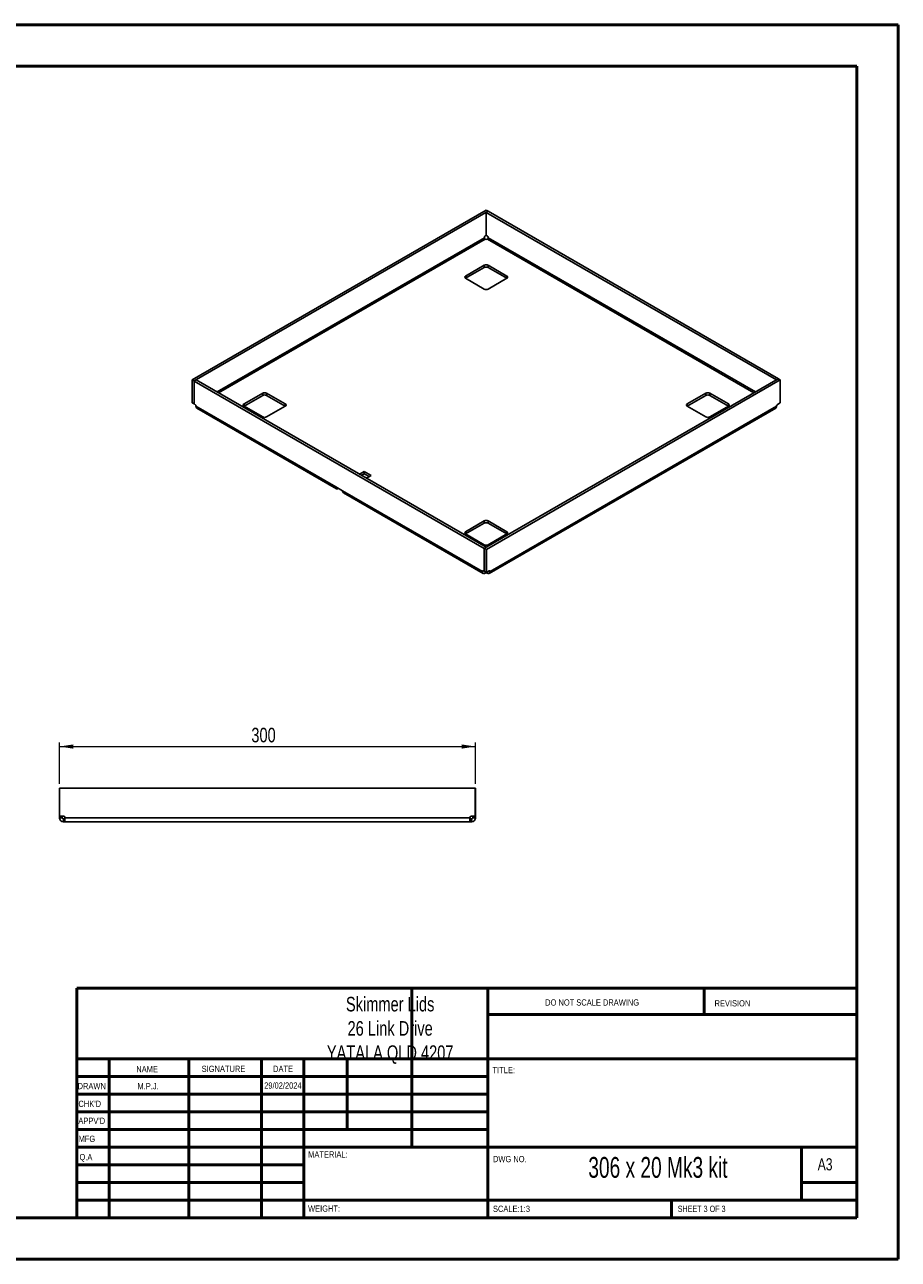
# Paper-space layout 'Sheet3' of a CAD drawing. Header units: millimetres. Extents: x 0 to 420, y 0 to 297.
# Tile 2 of 2: x 210 to 420, y 0 to 297. Entities that reach past the tile are written whole.
import ezdxf

# ---------------------------------------------------------------- set-up
doc = ezdxf.new("R2010")
doc.units = ezdxf.units.MM
doc.styles.add('SLDTEXTSTYLE0', font='TXT', dxfattribs={"width": 0.6875})
doc.styles.add('SLDTEXTSTYLE1', font='TXT', dxfattribs={"width": 0.75})
doc.dimstyles.new('SLDDIMSTYLE0', dxfattribs={"dimtxt": 3.5, "dimasz": 3.302, "dimexe": 0, "dimexo": 0.0625, "dimgap": 0.875, "dimtad": 1, "dimdec": 0, "dimlfac": 3, "dimrnd": 1e-09, "dimzin": 12, "dimdsep": 46, "dimtxsty": 'SLDTEXTSTYLE1', "dimsah": 1, "dimcen": 0.09, "dimadec": 0, "dimazin": 3, "dimtfac": 1, "dimtdec": 0, "dimtofl": 0, "dimtmove": 0, "dimatfit": 3, "dimfxl": 1, "dimfrac": 2, "dimtolj": 1, "dimtzin": 12, "dimarcsym": 0})

# ---------------------------------------------------------------- blocks, each defined once
blk = doc.blocks.new('_D_5')
at = {"color": 7, "linetype": 'Continuous', "lineweight": 0}
for p, q in [((218.74, 114.57), (218.74, 124.57)), ((218.74, 123.57), (318.74, 123.57)), ((318.74, 114.57), (318.74, 124.57))]:
    blk.add_line(p, q, dxfattribs=at)
at = {"color": 7, "linetype": 'Continuous', "lineweight": 18}
for points in [[(218.74, 123.57), (222.04, 123.06), (222.04, 124.07)], [(318.74, 123.57), (315.43, 124.07), (315.43, 123.06)]]:
    blk.add_solid(points, dxfattribs=at)
at = {"color": 7, "linetype": 'Continuous', "lineweight": 18, "insert": (264.86, 128.08), "char_height": 3.5, "attachment_point": 1, "style": 'SLDTEXTSTYLE1'}
blk.add_mtext('300', dxfattribs=at)

psp = doc.layouts.new('Sheet3')

# ---------------------------------------------------------------- linework, layer by layer
at = {"color": 7, "linetype": 'Continuous', "lineweight": 50}
for p, q in [((0.38, 297.21), (420.38, 297.21)), ((420.38, 0.21), (420.38, 297.21)), ((10.38, 287.21), (410.38, 287.21)), ((410.38, 287.21), (410.38, 10.21)), ((222.88, 65.46), (410.08, 65.46)), ((222.88, 65.46), (222.88, 10.21)), ((303.48, 65.46), (303.48, 27.21)), ((321.68, 65.46), (321.68, 10.21)), ((373.68, 59.09), (373.68, 65.46)), ((410.08, 59.09), (321.68, 59.09)), ((410.08, 48.46), (222.88, 48.46)), ((230.68, 48.46), (230.68, 10.21)), ((249.87, 48.46), (249.87, 10.21)), ((267.28, 48.46), (267.28, 10.21)), ((277.48, 10.21), (277.48, 48.46)), ((287.88, 31.46), (287.88, 48.46)), ((321.68, 44.21), (222.88, 44.21)), ((321.68, 39.96), (222.88, 39.96)), ((321.68, 35.71), (222.88, 35.71)), ((321.68, 31.46), (222.88, 31.46)), ((277.48, 27.21), (222.88, 27.21)), ((277.48, 27.21), (410.08, 27.21)), ((397.08, 14.46), (397.08, 27.21)), ((277.48, 22.96), (222.88, 22.96)), ((277.48, 18.71), (222.88, 18.71)), ((410.08, 18.71), (397.08, 18.71)), ((222.88, 14.46), (410.38, 14.46)), ((365.88, 10.21), (365.88, 14.46)), ((10.38, 10.21), (410.38, 10.21)), ((0.38, 0.21), (420.38, 0.21))]:
    psp.add_line(p, q, dxfattribs=at)
at = {"color": 7, "linetype": 'Continuous', "lineweight": 25}
for p, q in [((321.3, 252.59), (250.64, 211.79)), ((321.3, 252.59), (321.77, 252.32)), ((321.77, 252.32), (251.11, 211.52)), ((321.34, 252.05), (321.81, 252.32)), ((321.34, 246.53), (321.34, 252.05)), ((391.08, 211.79), (321.34, 252.05)), ((321.77, 252.3), (321.77, 252.32)), ((391.55, 212.06), (321.81, 252.32)), ((321.1, 246.4), (321.34, 246.54)), ((321.34, 246.53), (321.55, 246.4)), ((320.87, 245.95), (256.62, 208.86)), ((256.99, 208.64), (321.06, 245.63)), ((320.87, 245.95), (320.87, 245.99)), ((321.09, 245.61), (321.06, 245.63)), ((321.6, 245.63), (321.56, 245.61)), ((321.6, 245.63), (385.66, 208.64)), ((321.79, 245.99), (321.79, 245.95)), ((386.04, 208.86), (321.79, 245.95)), ((320.86, 239.33), (316.38, 236.75)), ((316.38, 236.2), (320.86, 238.79)), ((320.86, 239.33), (320.86, 238.79)), ((326.28, 236.75), (321.8, 239.33)), ((321.8, 239.33), (321.8, 238.79)), ((321.8, 238.79), (326.28, 236.2)), ((316.38, 236.75), (316.38, 236.2)), ((316.38, 236.2), (320.86, 233.62)), ((321.8, 233.62), (326.28, 236.2)), ((326.28, 236.75), (326.28, 236.2)), ((250.64, 211.79), (251.11, 211.52)), ((250.64, 206.27), (250.64, 211.79)), ((251.57, 211.77), (251.1, 211.5)), ((251.1, 211.5), (251.1, 205.98)), ((251.1, 211.5), (320.84, 171.24)), ((251.11, 211.51), (251.11, 211.52)), ((251.57, 211.77), (321.32, 171.51)), ((320.88, 171.25), (391.54, 212.04)), ((321.35, 170.97), (392.01, 211.77)), ((391.08, 211.79), (391.55, 212.06)), ((391.08, 211.77), (391.08, 211.79)), ((392.01, 211.77), (391.54, 212.04)), ((391.55, 212.03), (391.55, 212.06)), ((392.01, 206.24), (392.01, 211.77)), ((267.59, 208.58), (263.11, 206)), ((263.11, 205.45), (267.59, 208.04)), ((267.59, 208.58), (267.59, 208.04)), ((273.01, 206), (268.53, 208.58)), ((268.53, 208.58), (268.53, 208.04)), ((268.53, 208.04), (273.01, 205.45)), ((374.12, 208.58), (369.65, 206)), ((369.65, 205.45), (374.12, 208.04)), ((374.12, 208.58), (374.12, 208.04)), ((379.55, 206), (375.07, 208.58)), ((375.07, 208.58), (375.07, 208.04)), ((375.07, 208.04), (379.55, 205.45)), ((250.64, 206.27), (251.1, 206)), ((251.31, 205.85), (251.1, 205.98)), ((251.55, 205.41), (251.55, 205.45)), ((285.15, 186.01), (251.55, 205.41)), ((251.74, 204.98), (285.34, 185.58)), ((263.11, 206), (263.11, 205.45)), ((263.11, 205.45), (267.59, 202.87)), ((268.53, 202.87), (273.01, 205.45)), ((273.01, 206), (273.01, 205.45)), ((322.06, 165.23), (390.91, 204.98)), ((391.11, 205.41), (322.26, 165.66)), ((369.65, 206), (369.65, 205.45)), ((369.65, 205.45), (374.12, 202.87)), ((375.07, 202.87), (379.55, 205.45)), ((379.55, 206), (379.55, 205.45)), ((391.11, 205.41), (391.11, 205.45)), ((391.34, 205.85), (392.01, 206.24)), ((291.98, 189.74), (290.86, 189.09)), ((291.98, 189.19), (291.33, 188.82)), ((293.63, 188.78), (291.98, 189.74)), ((291.98, 189.74), (291.98, 189.19)), ((293.16, 188.51), (291.98, 189.19)), ((292.51, 188.14), (293.63, 188.78)), ((285.15, 186.01), (286.8, 185.06)), ((285.81, 185.63), (285.81, 185.63)), ((285.81, 185.63), (285.81, 185.63)), ((320.4, 165.66), (286.8, 185.06)), ((286.99, 184.63), (320.59, 165.23)), ((320.86, 177.83), (316.38, 175.25)), ((316.38, 174.7), (320.86, 177.29)), ((316.38, 175.25), (316.38, 174.7)), ((320.86, 177.83), (320.86, 177.29)), ((326.28, 175.25), (321.8, 177.83)), ((321.8, 177.83), (321.8, 177.29)), ((321.8, 177.29), (326.28, 174.7)), ((326.28, 175.25), (326.28, 174.7)), ((316.38, 174.7), (320.86, 172.12)), ((321.8, 172.12), (326.28, 174.7)), ((321.32, 171.51), (320.84, 171.24)), ((320.84, 171.24), (320.84, 165.71)), ((321.35, 170.97), (320.88, 171.25)), ((320.88, 165.72), (320.88, 171.25)), ((321.32, 171.5), (321.32, 171.51)), ((321.35, 165.45), (321.35, 170.97)), ((320.4, 165.7), (320.63, 165.84)), ((320.4, 165.66), (320.67, 165.82)), ((320.4, 165.7), (320.4, 165.66)), ((320.84, 165.71), (320.63, 165.84)), ((320.84, 165.71), (320.88, 165.73)), ((321.35, 165.45), (320.88, 165.72)), ((321.06, 165.28), (321.06, 165.62)), ((321.06, 165.28), (321.09, 165.3)), ((321.09, 165.3), (321.09, 165.6)), ((322.02, 165.84), (321.35, 165.45)), ((321.56, 165.3), (321.56, 165.57)), ((321.56, 165.3), (321.6, 165.28)), ((321.6, 165.28), (321.6, 165.59)), ((322.26, 165.66), (321.99, 165.82)), ((322.26, 165.7), (322.02, 165.84)), ((322.26, 165.66), (322.26, 165.7)), ((218.77, 113.57), (218.74, 113.57)), ((218.74, 113.57), (218.74, 106.8)), ((218.77, 106.8), (218.77, 113.57)), ((218.77, 113.57), (318.7, 113.57)), ((318.7, 106.8), (318.7, 113.57)), ((318.7, 113.57), (318.74, 113.57)), ((318.74, 106.8), (318.74, 113.57)), ((218.74, 106.8), (218.77, 106.8)), ((218.74, 106.8), (218.74, 106.47)), ((218.74, 106.47), (219.4, 106.47)), ((218.74, 106.47), (218.74, 106.42)), ((218.74, 106.42), (219.4, 106.42)), ((219.72, 106.8), (218.77, 106.8)), ((219.4, 106.8), (219.4, 106.47)), ((219.4, 106.47), (219.4, 106.42)), ((219.67, 105.48), (219.67, 106.15)), ((219.67, 106.15), (219.72, 106.15)), ((219.67, 105.48), (219.72, 105.48)), ((219.72, 105.48), (219.72, 106.15)), ((219.72, 106.15), (220.05, 106.15)), ((219.72, 105.48), (220.05, 105.48)), ((220.05, 106.42), (220.05, 106.47)), ((317.42, 106.42), (220.05, 106.42)), ((317.42, 105.48), (220.05, 105.48)), ((317.42, 106.42), (317.42, 106.47)), ((317.42, 106.15), (317.75, 106.15)), ((317.42, 105.48), (317.75, 105.48)), ((317.75, 106.8), (318.7, 106.8)), ((317.75, 105.48), (317.75, 106.15)), ((317.75, 106.15), (317.8, 106.15)), ((317.75, 105.48), (317.8, 105.48)), ((317.8, 105.48), (317.8, 106.15)), ((318.07, 106.47), (318.07, 106.8)), ((318.74, 106.47), (318.07, 106.47)), ((318.07, 106.42), (318.07, 106.47)), ((318.74, 106.42), (318.07, 106.42)), ((318.74, 106.8), (318.7, 106.8)), ((318.74, 106.47), (318.74, 106.8)), ((318.74, 106.42), (318.74, 106.47))]:
    psp.add_line(p, q, dxfattribs=at)
for centre, radius, start, end in [((321.38, 245.97), 0.512, 122.6055, 177.3945), ((321.33, 246.06), 0.512, 242.6097, 297.3903), ((321.27, 245.97), 0.512, 2.6055, 57.3945), ((321.33, 238.42), 1.02, 62.6097, 117.3903), ((321.33, 237.88), 1.02, 62.6097, 117.3903), ((316.48, 236.48), 0.291, 110.7834, 249.2166), ((326.17, 236.48), 0.291, 290.7834, 69.2166), ((321.33, 234.53), 1.02, 242.6097, 297.3903), ((268.06, 207.67), 1.02, 62.6097, 117.3903), ((268.06, 207.13), 1.02, 62.6097, 117.3903), ((374.6, 207.67), 1.02, 62.6097, 117.3903), ((374.6, 207.13), 1.02, 62.6097, 117.3903), ((251.04, 205.42), 0.512, 2.6055, 57.3945), ((263.21, 205.73), 0.291, 110.7834, 249.2166), ((272.9, 205.73), 0.291, 290.7834, 69.2166), ((369.75, 205.73), 0.291, 110.7834, 249.2166), ((379.44, 205.73), 0.291, 290.7834, 69.2166), ((391.62, 205.42), 0.512, 122.6055, 177.3945), ((268.06, 203.78), 1.02, 242.6097, 297.3903), ((374.6, 203.78), 1.02, 242.6097, 297.3903), ((285.55, 185.94), 0.408, 170.786, 309.2033), ((287.25, 185.01), 0.46, 173.7012, 234.9867), ((316.48, 174.97), 0.291, 110.7834, 249.2166), ((321.33, 176.92), 1.02, 62.6097, 117.3903), ((321.33, 176.38), 1.02, 62.6097, 117.3903), ((326.17, 174.97), 0.291, 290.7834, 69.2166), ((321.33, 173.03), 1.02, 242.6097, 297.3903), ((320.54, 165.72), 0.146, 50.7967, 189.214), ((321.33, 164.84), 0.512, 62.6097, 117.3903), ((322.11, 165.72), 0.146, 350.786, 129.2033), ((219.72, 106.47), 0.333, 0, 90), ((317.75, 106.47), 0.333, 90, 180)]:
    psp.add_arc(centre, radius, start, end, dxfattribs=at)
for points, knots in [([(321.06, 245.63), (321.01, 245.66), (320.96, 245.71), (320.89, 245.83), (320.87, 245.9), (320.87, 245.95)], [0, 0, 0, 0, 0.5, 0.5, 1, 1, 1, 1]), ([(321.79, 245.95), (321.79, 245.9), (321.77, 245.83), (321.7, 245.71), (321.65, 245.66), (321.6, 245.63)], [0, 0, 0, 0, 0.5, 0.5, 1, 1, 1, 1]), ([(251.74, 204.98), (251.74, 204.98), (251.67, 204.99), (251.58, 205.13), (251.56, 205.31), (251.55, 205.41)], [0, 0, 0, 0, 0.000102, 0.500051, 1, 1, 1, 1]), ([(391.11, 205.41), (391.1, 205.31), (391.07, 205.13), (390.98, 204.99), (390.91, 204.98), (390.91, 204.98)], [0, 0, 0, 0, 0.499949, 0.999898, 1, 1, 1, 1]), ([(320.4, 165.66), (320.4, 165.56), (320.41, 165.47), (320.48, 165.32), (320.53, 165.27), (320.65, 165.2), (320.72, 165.18), (320.88, 165.2), (320.97, 165.23), (321.06, 165.28)], [0, 0, 0, 0, 0.25, 0.25, 0.5, 0.5, 0.75, 0.75, 1, 1, 1, 1]), ([(321.6, 165.28), (321.68, 165.23), (321.77, 165.2), (321.93, 165.18), (322, 165.2), (322.13, 165.27), (322.17, 165.32), (322.24, 165.47), (322.26, 165.56), (322.26, 165.66)], [0, 0, 0, 0, 0.25, 0.25, 0.5, 0.5, 0.75, 0.75, 1, 1, 1, 1]), ([(218.74, 106.42), (218.74, 106.29), (218.76, 106.17), (218.85, 105.95), (218.92, 105.84), (219.1, 105.67), (219.2, 105.6), (219.43, 105.51), (219.55, 105.48), (219.67, 105.48)], [0, 0, 0, 0, 0.25, 0.25, 0.5, 0.5, 0.75, 0.75, 1, 1, 1, 1]), ([(219.4, 106.42), (219.4, 106.35), (219.43, 106.28), (219.53, 106.18), (219.6, 106.15), (219.67, 106.15)], [0, 0, 0, 0, 0.5, 0.5, 1, 1, 1, 1]), ([(220.05, 105.48), (220.05, 105.48), (220.05, 105.51), (220.05, 105.6), (220.05, 105.67), (220.05, 105.84), (220.05, 105.95), (220.05, 106.17), (220.05, 106.29), (220.05, 106.42)], [0, 0, 0, 0, 0.25, 0.25, 0.5, 0.5, 0.75, 0.75, 1, 1, 1, 1]), ([(317.42, 106.42), (317.42, 106.29), (317.42, 106.17), (317.42, 105.95), (317.42, 105.84), (317.42, 105.67), (317.42, 105.6), (317.42, 105.51), (317.42, 105.48), (317.42, 105.48)], [0, 0, 0, 0, 0.25, 0.25, 0.5, 0.5, 0.75, 0.75, 1, 1, 1, 1]), ([(317.8, 106.15), (317.87, 106.15), (317.94, 106.18), (318.04, 106.28), (318.07, 106.35), (318.07, 106.42)], [0, 0, 0, 0, 0.5, 0.5, 1, 1, 1, 1]), ([(317.8, 105.48), (317.93, 105.48), (318.05, 105.51), (318.27, 105.6), (318.38, 105.67), (318.55, 105.84), (318.62, 105.95), (318.71, 106.17), (318.74, 106.29), (318.74, 106.42)], [0, 0, 0, 0, 0.25, 0.25, 0.5, 0.5, 0.75, 0.75, 1, 1, 1, 1])]:
    psp.add_open_spline(points, degree=3, knots=knots, dxfattribs=at)

# ---------------------------------------------------------------- texts
at = {"color": 7, "linetype": 'Continuous', "lineweight": 0}
for s, insert, char_height, attachment_point, style in [('Skimmer Lids^J26 Link Drive^JYATALA QLD 4207', (298.23, 63.35), 3.5, 2, 'SLDTEXTSTYLE1'), ('DO NOT SCALE DRAWING', (335.49, 62.75), 1.5, 1, 'SLDTEXTSTYLE1'), ('REVISION', (376.21, 62.55), 1.5, 1, 'SLDTEXTSTYLE1'), ('NAME', (237.2, 46.72), 1.5, 1, 'SLDTEXTSTYLE1'), ('SIGNATURE', (252.91, 46.78), 1.5, 1, 'SLDTEXTSTYLE1'), ('DATE', (270.09, 46.79), 1.5, 1, 'SLDTEXTSTYLE1'), ('TITLE:', (322.84, 46.49), 1.5, 1, 'SLDTEXTSTYLE1'), ('DRAWN', (223.09, 42.64), 1.5, 1, 'SLDTEXTSTYLE1'), ('M.P.J.', (240.04, 42.6), 1.499, 2, 'SLDTEXTSTYLE1'), ('29/02/2024', (272.45, 42.77), 1.499, 2, 'SLDTEXTSTYLE1'), ("CHK'D", (223.29, 38.37), 1.5, 1, 'SLDTEXTSTYLE1'), ("APPV'D", (223.28, 34.28), 1.5, 1, 'SLDTEXTSTYLE1'), ('MFG', (223.33, 29.95), 1.5, 1, 'SLDTEXTSTYLE1'), ('Q.A', (223.55, 25.56), 1.5, 1, 'SLDTEXTSTYLE1'), ('MATERIAL:', (278.52, 26.2), 1.5, 1, 'SLDTEXTSTYLE1'), ('DWG NO.', (322.95, 25.08), 1.5, 1, 'SLDTEXTSTYLE1'), ('306 x 20 Mk3 kit', (362.6, 24.83), 5, 2, 'SLDTEXTSTYLE0'), ('A3', (401, 24.52), 2.91, 1, 'SLDTEXTSTYLE1'), ('WEIGHT:', (278.5, 13.16), 1.499, 1, 'SLDTEXTSTYLE1'), ('SCALE:1:3', (322.95, 13.11), 1.5, 1, 'SLDTEXTSTYLE1'), ('SHEET 3 OF 3', (367.36, 13.11), 1.5, 1, 'SLDTEXTSTYLE0')]:
    psp.add_mtext(s, dxfattribs=dict(at, insert=insert, char_height=char_height, attachment_point=attachment_point, style=style))

# ---------------------------------------------------------------- dimensions: what is measured, and where the dimension line sits
at = {"color": 7, "linetype": 'Continuous', "lineweight": 18}
dim = psp.add_linear_dim(base=(318.74, 123.57), p1=(218.74, 113.57), p2=(318.74, 113.57), dimstyle='SLDDIMSTYLE0', dxfattribs=at)
dim.commit()
dim.dimension.update_dxf_attribs({"geometry": '_D_5', "text_midpoint": (268.74, 123.57), "dimtype": 160})

doc.saveas('drawing.dxf')
